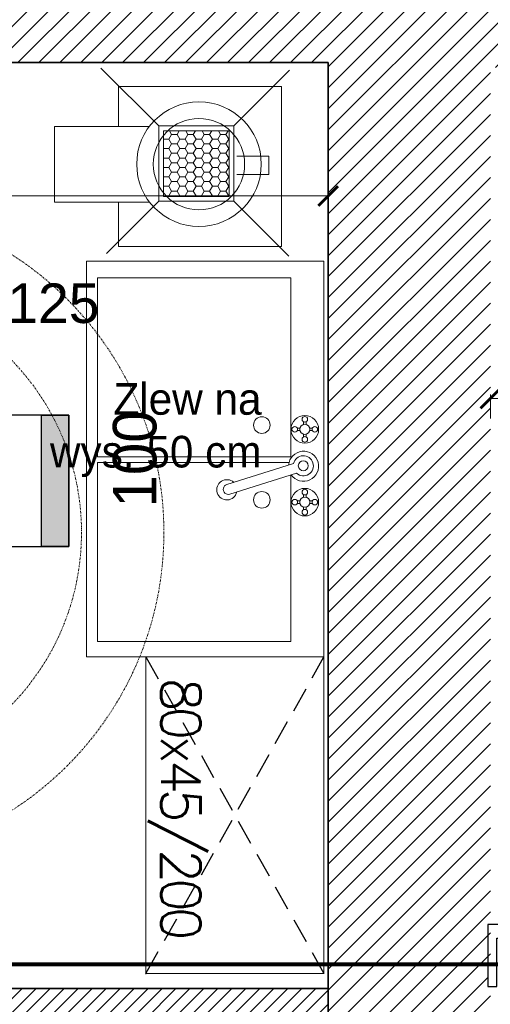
# Model space of a CAD drawing. Header units: millimetres. Extents: x -740 to 33545, y 5178 to 22494.
# Tile 151 of 256: x 9526 to 9645, y 11086 to 11334. Entities that reach past the tile are written whole.
import ezdxf
from ezdxf.lldxf.tags import DXFTag

# ---------------------------------------------------------------- set-up
doc = ezdxf.new("R2010")
doc.units = ezdxf.units.MM
doc.header["$MEASUREMENT"] = 0
for name, pattern in [('CENTERX2', [101.6, 63.5, -12.7, 12.7, -12.7]), ('DASHDOT', [1, 0.5, -0.25, 0, -0.25]), ('DASHED2', [9.525, 6.35, -3.175]), ('DIVIDE2', [0.625, 0.25, -0.125, 0, -0.125, 0, -0.125])]:
    doc.linetypes.add(name, pattern=pattern)
doc.layers.get('Defpoints').update_dxf_attribs({"color": 252})
for name, color, linetype, lineweight in [('## went', 20, 'DIVIDE2', 15), ('_IS_Wywiew', 1, 'Continuous', 20), ('A_istniejące ściany', 252, 'Continuous', 35), ('A_projektowane sciany', 252, 'Continuous', 35), ('l.wypełnien', 252, 'Continuous', 5), ('wymiarowanie', 252, 'Continuous', 9)]:
    doc.layers.add(name, color=color, linetype=linetype, lineweight=lineweight)
doc.layers.add('## went NIEWID', color=51, linetype='DASHDOT', lineweight=15, plot=False)
for name, color, linetype in [('_I_EKO_PODKLAD 3', 252, 'Continuous'), ('_IS_EKO_Opis_Wentylacja', 7, 'CENTERX2'), ('D-opis', 252, 'Continuous'), ('NAWIEW', 5, 'Continuous'), ('stolarka', 252, 'Continuous'), ('tabelki opis', 252, 'Continuous'), ('TECHNOLOGIA KUCHNI', 252, 'Continuous'), ('ULTRA-GASTRO TECHNOLOGIA', 252, 'Continuous'), ('Wymiary mebli mm', 252, 'Continuous'), ('WYWIEW', 252, 'Continuous')]:
    doc.layers.add(name, color=color, linetype=linetype)
doc.styles.add('Arial', font='arial.ttf')
doc.styles.add('ROMANS', font='romans')
doc.styles.add('styl2', font='simplex.shx')
tags = doc.linetypes.add('DASH', pattern=[15, 10, -5]).pattern_tags.tags
tags[6:7] = [DXFTag(74, 4), DXFTag(75, 0), DXFTag(340, '0'), DXFTag(46, 0.0), DXFTag(50, 0.0), DXFTag(44, 0.0), DXFTag(45, 0.0)]
tags[4:5] = [DXFTag(74, 4), DXFTag(75, 0), DXFTag(340, '0'), DXFTag(46, 0.0), DXFTag(50, 0.0), DXFTag(44, 0.0), DXFTag(45, 0.0)]
doc.dimstyles.new('Skala 1-50', dxfattribs={"dimtxt": 12, "dimasz": 5, "dimexe": 1, "dimexo": 1, "dimgap": 1.5, "dimtad": 1, "dimdec": 1, "dimrnd": 0.5, "dimtxsty": 'styl2', "dimblk": 'ARCHTICK', "dimcen": 5, "dimadec": 0, "dimazin": 0, "dimtfac": 1, "dimtdec": 1, "dimtmove": 1, "dimatfit": 3, "dimldrblk": 'ARCHTICK', "dimfxl": 0, "dimlwd": -1, "dimlwe": -1, "dimarcsym": 0})

# ---------------------------------------------------------------- blocks, each defined once
blk = doc.blocks.new('_ArchTick')
at = {"color": 0, "linetype": 'ByBlock', "const_width": 0.15}
blk.add_lwpolyline([(-0.5, -0.5), (0.5, 0.5)], dxfattribs=at)
blk = doc.blocks.new('*D1155')
at = {"layer": 'Defpoints', "color": 0}
for p in [(9879.19, 11238.62), (9645.19, 11231.38), (9879.19, 11224.96)]:
    blk.add_point(p, dxfattribs=at)
at = {"layer": 'wymiarowanie', "color": 0}
for p, q in [((9645.19, 11233.62), (9645.19, 11239.62)), ((9645.19, 11238.62), (9879.19, 11238.62)), ((9879.19, 11233.62), (9879.19, 11239.62))]:
    blk.add_line(p, q, dxfattribs=at)
at = {"layer": 'wymiarowanie', "color": 0, "xscale": 5, "yscale": 5, "zscale": 5, "rotation": 180}
blk.add_blockref('_ArchTick', (9645.19, 11238.62), dxfattribs=at)
at = {"layer": 'wymiarowanie', "color": 0, "xscale": 5, "yscale": 5, "zscale": 5}
blk.add_blockref('_ArchTick', (9879.19, 11238.62), dxfattribs=at)
at = {"layer": 'wymiarowanie', "color": 0, "insert": (9762.19, 11246.42), "char_height": 12, "attachment_point": 5, "style": 'styl2'}
blk.add_mtext('234', dxfattribs=at)
blk = doc.blocks.new('*D1308')
at = {"layer": 'Defpoints', "color": 0}
for p in [(9392.17, 11312.74), (9604.19, 11304.96), (9604.19, 11289.82)]:
    blk.add_point(p, dxfattribs=at)
at = {"layer": 'wymiarowanie', "color": 0}
for p, q in [((9392.17, 11294.82), (9392.17, 11288.82)), ((9604.19, 11294.82), (9604.19, 11288.82)), ((9392.17, 11289.82), (9604.19, 11289.82))]:
    blk.add_line(p, q, dxfattribs=at)
at = {"layer": 'wymiarowanie', "color": 0, "xscale": 5, "yscale": 5, "zscale": 5, "rotation": 180}
blk.add_blockref('_ArchTick', (9392.17, 11289.82), dxfattribs=at)
at = {"layer": 'wymiarowanie', "color": 0, "xscale": 5, "yscale": 5, "zscale": 5}
blk.add_blockref('_ArchTick', (9604.19, 11289.82), dxfattribs=at)
at = {"layer": 'wymiarowanie', "color": 0, "insert": (9498.18, 11297.47), "char_height": 12, "attachment_point": 5, "style": 'styl2'}
blk.add_mtext('212', dxfattribs=at)
blk = doc.blocks.new('A$C1BAB27D1')
at = {"layer": 'TECHNOLOGIA KUCHNI', "lineweight": 9}
h = blk.add_hatch(dxfattribs=at)
h.set_pattern_fill('HONEY', color=8, scale=11, style=0)
h.set_pattern_definition([(0, (43.2242, -1365.8819), (2.0625, 1.1907849), [1.375, -2.75]), (120, (43.2242, -1365.8819), (-2.0625, 1.1907849), [1.375, -2.75]), (60, (43.2242, -1365.8819), (5e-09, 2.3815699), [-2.75, 1.375])])
h.paths.add_polyline_path([(31.88, 32.43), (31.88, 15.84), (15.28, 15.84), (15.28, 32.43)])
at = {"layer": 'TECHNOLOGIA KUCHNI', "color": 8, "lineweight": 9}
for p, q in [((0.18, 47.54), (14.08, 33.64)), ((46.32, 46.87), (33.08, 33.64)), ((14.08, 14.64), (0, 0.56)), ((33.08, 14.64), (47.71, 0))]:
    blk.add_line(p, q, dxfattribs=at)
at = {"layer": 'TECHNOLOGIA KUCHNI', "color": 8, "lineweight": 13}
for p, q in [((13.37, 26.9), (5.26, 26.9)), ((5.26, 22.28), (5.26, 26.9)), ((13.37, 22.28), (5.26, 22.28))]:
    blk.add_line(p, q, dxfattribs=at)
for points in [[(43.26, 33.86), (43.26, 45.14), (2.05, 45.14), (2.05, 4.66), (43.26, 4.66), (43.26, 14.8)], [(35.5, 33.78), (35.5, 33.86), (59.5, 33.86), (59.5, 14.8), (35.5, 14.8)]]:
    blk.add_lwpolyline(points, dxfattribs=at)
at = {"layer": 'TECHNOLOGIA KUCHNI', "color": 8, "lineweight": 9}
for points in [[(14.08, 14.64), (33.08, 14.64), (33.08, 33.64), (14.08, 33.64)], [(15.28, 15.84), (31.88, 15.84), (31.88, 32.43), (15.28, 32.43)]]:
    blk.add_lwpolyline(points, close=True, dxfattribs=at)
at = {"layer": 'TECHNOLOGIA KUCHNI', "color": 8, "lineweight": 13}
for radius in [15.75, 11.55]:
    blk.add_circle((22.93, 24.29), radius, dxfattribs=at)
blk = doc.blocks.new('*D2468')
at = {"layer": 'Defpoints', "color": 0}
for p in [(9645.19, 11075.19), (9755.19, 11076.16), (9755.19, 11075.19)]:
    blk.add_point(p, dxfattribs=at)
at = {"layer": 'wymiarowanie', "color": 0}
for p, q in [((9645.19, 11076.19), (9645.19, 11077.16)), ((9755.19, 11076.19), (9755.19, 11077.16)), ((9645.19, 11076.16), (9699.97, 11076.16)), ((9755.19, 11076.16), (9727.81, 11076.16))]:
    blk.add_line(p, q, dxfattribs=at)
at = {"layer": 'wymiarowanie', "color": 0, "xscale": 5, "yscale": 5, "zscale": 5, "rotation": 180}
blk.add_blockref('_ArchTick', (9645.19, 11076.16), dxfattribs=at)
at = {"layer": 'wymiarowanie', "color": 0, "xscale": 5, "yscale": 5, "zscale": 5}
blk.add_blockref('_ArchTick', (9755.19, 11076.16), dxfattribs=at)
at = {"layer": 'wymiarowanie', "color": 0, "insert": (9713.89, 11083.86), "char_height": 12, "attachment_point": 5, "style": 'styl2'}
blk.add_mtext('110', dxfattribs=at)
blk = doc.blocks.new('FILL_245')
at = {"color": 1, "linetype": 'Continuous', "const_width": 0.018}
blk.add_lwpolyline([(-42321.15, 289.36), (-42313.9, 301.91), (-42308.6, 296.6)], close=True, dxfattribs=at)
blk = doc.blocks.new('FILL_244')
at = {"color": 1, "linetype": 'Continuous', "const_width": 0.018}
blk.add_lwpolyline([(-42321.15, 274.23), (-42308.6, 266.98), (-42313.9, 261.68)], close=True, dxfattribs=at)
blk = doc.blocks.new('FILL_246')
at = {"color": 1, "linetype": 'Continuous', "const_width": 0.018}
blk.add_lwpolyline([(-42336.28, 274.23), (-42348.83, 266.98), (-42343.52, 261.68)], close=True, dxfattribs=at)
blk = doc.blocks.new('FILL_243')
at = {"color": 1, "linetype": 'Continuous', "const_width": 0.018}
blk.add_lwpolyline([(-42336.28, 289.36), (-42343.52, 301.91), (-42348.83, 296.6)], close=True, dxfattribs=at)
blk = doc.blocks.new('A$C06D629D9')
blk.add_point((0, 0))
at = {"color": 3}
blk.add_point((0, 0), dxfattribs=at)
at = {"layer": 'NAWIEW', "color": 1, "linetype": 'Continuous', "const_width": 0.018}
for points in [[(-23.94, 23.94), (-17.46, 17.46)], [(23.94, 23.94), (17.46, 17.46)], [(-14.81, 20.11), (-20.11, 14.81)], [(-14.81, 20.11), (-20.11, 14.81)], [(-7.57, 7.57), (-14.81, 20.11)], [(-7.57, 7.57), (-14.81, 20.11)], [(7.57, 7.57), (14.81, 20.11)], [(7.57, 7.57), (14.81, 20.11)], [(14.81, 20.11), (20.11, 14.81)], [(14.81, 20.11), (20.11, 14.81)], [(-20.11, 14.81), (-7.57, 7.57)], [(20.11, 14.81), (7.57, 7.57)], [(-7.57, -7.57), (-20.11, -14.81)], [(-7.57, -7.57), (-20.11, -14.81)], [(-14.81, -20.11), (-7.57, -7.57)], [(7.57, -7.57), (20.11, -14.81)], [(7.57, -7.57), (20.11, -14.81)], [(14.81, -20.11), (7.57, -7.57)], [(-20.11, -14.81), (-14.81, -20.11)], [(-20.11, -14.81), (-14.81, -20.11)], [(20.11, -14.81), (14.81, -20.11)], [(20.11, -14.81), (14.81, -20.11)], [(-23.94, -23.94), (-17.46, -17.46)], [(23.94, -23.94), (17.46, -17.46)]]:
    blk.add_lwpolyline(points, dxfattribs=at)
at = {"layer": 'WYWIEW', "color": 10, "linetype": 'Continuous', "const_width": 0.018}
for points in [[(-7.57, 7.57), (-7.57, 7.57)], [(7.57, 7.57), (7.57, 7.57)], [(-7.57, -7.57), (-7.57, -7.57)], [(7.57, -7.57), (7.57, -7.57)]]:
    blk.add_lwpolyline(points, dxfattribs=at)
at = {"layer": 'NAWIEW', "extrusion": (0, 0, -1), "zscale": -1}
for name in ['FILL_245', 'FILL_243', 'FILL_244', 'FILL_246']:
    blk.add_blockref(name, (42328.71, -281.79), dxfattribs=at)
blk = doc.blocks.new('heether5')
at = {"layer": '## went', "color": 1}
for radius in [7.45, 5.44]:
    blk.add_circle((341463.05, 163171.59), radius, dxfattribs=at)
at = {"layer": '## went NIEWID'}
for radius in [100, 75, 50]:
    blk.add_circle((341463.05, 163171.59), radius, dxfattribs=at)
at = {"layer": '## went', "xscale": 0.9144000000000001, "yscale": 0.9144000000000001, "zscale": 0.9144000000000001}
blk.add_blockref('A$C06D629D9', (341463.05, 163171.59), dxfattribs=at)

msp = doc.modelspace()

# ---------------------------------------------------------------- hatches: boundary and pattern name
at = {"layer": 'l.wypełnien'}
h = msp.add_hatch(dxfattribs=at)
h.set_pattern_fill('ANSI31', color=256, scale=30, style=0)
edge = h.paths.add_edge_path()
edge.add_line((8932.19, 10920.7), (8932.19, 10978.67))
edge.add_line((8932.19, 10978.67), (8932.19, 11023.17))
edge.add_line((8932.19, 11023.17), (8932.19, 11086.55))
edge.add_line((8932.19, 11086.55), (8932.19, 11090.05))
edge.add_line((8932.19, 11090.05), (8887.19, 11090.05))
edge.add_line((8887.19, 11090.05), (8887.19, 10920.7))
edge.add_line((8887.19, 10920.7), (8932.19, 10920.7))
h.paths.add_polyline_path([(9644.52, 11095.63), (9645.19, 11095.63), (9645.19, 11322.32), (9879.19, 11322.32), (9879.19, 11234.32), (9924.19, 11234.32), (9924.19, 11368.7), (9592.09, 11368.7), (9506.19, 11368.7), (9506.19, 11323.52), (9604.19, 11323.52), (9604.19, 11095.63)])
h.paths.add_polyline_path([(8887.19, 10686.04), (8932.19, 10686.04), (8932.19, 10794.52), (9246.19, 10794.52), (9246.19, 10833.52), (9259.19, 10833.52), (9259.19, 10907.02), (9235.19, 10907.02), (9235.19, 10833.52), (8932.19, 10833.52), (8932.19, 10920.7), (8887.19, 10920.7)])
h.paths.add_polyline_path([(8975.77, 11323.52), (9235.19, 11323.52), (9259.19, 11323.52), (9360.94, 11323.52), (9360.94, 11368.7), (8975.77, 11368.7)])
h.paths.add_polyline_path([(8887.19, 11368.7), (8887.19, 11236.3), (8907.93, 11236.3), (8932.19, 11236.3), (8932.19, 11323.52), (8975.77, 11323.52), (8975.77, 11368.7)])
h.paths.add_polyline_path([(9604.19, 11095.63), (9644.52, 11095.63), (9644.52, 11090.06), (9645.19, 11090.06), (9645.19, 11005.43), (9612.19, 11005.43), (9612.19, 11018.43), (9604.19, 11018.43)])
h.paths.add_polyline_path([(9924.19, 11095.63), (9924.19, 11158.89), (9879.19, 11158.89), (9879.19, 11095.63)])
h.paths.add_polyline_path([(9246.19, 10833.52), (9246.19, 10794.52), (9266.19, 10794.52), (9266.19, 10833.52)])
h.paths.add_polyline_path([(9879.19, 11078.49), (9924.19, 11078.59), (9924.19, 11095.63), (9879.19, 11095.63)])
h.paths.add_polyline_path([(9259.19, 10907.02), (9259.19, 10927.02), (9250.18, 10927.02), (9235.19, 10927.02), (9235.19, 10907.02)])
h.paths.add_polyline_path([(9235.19, 11072.32), (9235.19, 11052.32), (9259.19, 11052.32), (9259.19, 11072.32)])
h.paths.add_polyline_path([(9235.19, 11029.02), (9250.18, 11029.02), (9259.19, 11029.02), (9259.19, 11035.15), (9259.19, 11049.02), (9235.19, 11049.02)])
h.paths.add_polyline_path([(9235.19, 11323.52), (9235.19, 11303.52), (9259.19, 11303.52), (9259.19, 11323.52)])
h.paths.add_polyline_path([(9235.19, 11186.92), (9259.19, 11186.92), (9259.19, 11186.92), (9259.19, 11191.52), (9259.19, 11199.52), (9259.19, 11199.52), (9235.19, 11199.52), (9235.19, 11191.52)])
h.paths.add_polyline_path([(9235.19, 11174.32), (9247.19, 11174.32), (9259.19, 11174.32), (9259.19, 11174.32), (9259.19, 11186.92), (9259.19, 11186.92), (9235.19, 11186.92), (9235.19, 11174.32)])
h.paths.add_polyline_path([(9259.19, 11049.02), (9259.19, 11051.92), (9259.19, 11052.32), (9235.19, 11052.32), (9235.19, 11049.02), (9259.19, 11049.02)])
h = msp.add_hatch(dxfattribs=at)
h.set_pattern_fill('ANSI31', color=256, scale=20, style=0)
h.paths.add_polyline_path([(9094.19, 10833.52), (9094.19, 11054.32), (9235.19, 11054.32), (9235.19, 11066.32), (9077.19, 11066.32), (9077.19, 11054.32), (9082.19, 11054.32), (9082.19, 10946.52), (9077.19, 10946.52), (9077.19, 10938.52), (9082.19, 10938.52), (9082.19, 10833.52), (9094.19, 10833.52)])
h.paths.add_polyline_path([(9384.19, 10958.52), (9451.64, 10958.52), (9451.64, 10966.52), (9392.19, 10966.52), (9392.19, 11081.52), (9604.19, 11081.52), (9604.19, 11089.52), (9392.19, 11089.52), (9392.19, 11094.52), (9384.19, 11094.52)])
h.paths.add_polyline_path([(9612.19, 11005.43), (9645.19, 11005.43), (9645.19, 10990.32), (9645.19, 10978.32), (9645.19, 10951.32), (9604.19, 10951.32), (9604.19, 10958.52), (9543.64, 10958.52), (9543.64, 10966.52), (9604.19, 10966.52), (9604.19, 11018.43), (9612.19, 11018.43)])
h.paths.add_polyline_path([(8932.19, 11054.32), (8975.19, 11054.32), (8975.19, 11066.32), (8932.19, 11066.32)])
h.paths.add_polyline_path([(8932.19, 10938.52), (8985.19, 10938.52), (8985.19, 10946.52), (8932.19, 10946.52)])
at = {"layer": 'tabelki opis'}
msp.add_hatch(color=256, dxfattribs=at).paths.add_polyline_path([(9538.65, 11201.19), (9538.65, 11234.46), (9531.69, 11234.46), (9531.69, 11201.19)])

# ---------------------------------------------------------------- linework, layer by layer
at = {"layer": 'A_istniejące ściany'}
for points in [[(9506.19, 11323.52), (9604.19, 11323.52)], [(9604.19, 11018.43), (9604.19, 11323.52)]]:
    msp.add_lwpolyline(points, dxfattribs=at)
at = {"layer": 'A_projektowane sciany'}
msp.add_line((9604.19, 11089.52), (9392.19, 11089.52), dxfattribs=at)
at = {"layer": 'D-opis', "linetype": 'DASH', "lineweight": 0, "ltscale": 2.5, "const_width": 1}
msp.add_lwpolyline([(10251.78, 11095.63), (8796.61, 11095.63)], dxfattribs=at)
at = {"layer": 'stolarka'}
msp.add_lwpolyline([(9650.32, 11105.73), (9644.52, 11105.73), (9644.52, 11090.06), (9646.84, 11090.06), (9646.84, 11102.24), (9650.32, 11102.24)], dxfattribs=at)
at = {"layer": 'tabelki opis'}
msp.add_lwpolyline([(9538.65, 11234.46), (9455.49, 11234.46), (9455.49, 11201.19), (9538.65, 11201.19), (9538.65, 11234.46)], dxfattribs=at)
msp.add_lwpolyline([(9538.65, 11201.19), (9531.69, 11201.19), (9531.69, 11234.46), (9538.65, 11234.46)], close=True, dxfattribs=at)
at = {"layer": 'TECHNOLOGIA KUCHNI', "linetype": 'DASHED2'}
for p, q in [((9558.11, 11093.32), (9603.11, 11173.32)), ((9558.11, 11173.32), (9603.11, 11093.32))]:
    msp.add_line(p, q, dxfattribs=at)
at = {"layer": 'ULTRA-GASTRO TECHNOLOGIA', "linetype": 'Continuous', "lineweight": 13}
for p, q in [((9543.11, 11273.36), (9543.11, 11173.36)), ((9603.11, 11273.36), (9543.11, 11273.36)), ((9603.11, 11173.36), (9603.11, 11273.36)), ((9545.84, 11223.9), (9545.84, 11269.1)), ((9545.84, 11269.1), (9594.73, 11269.1)), ((9594.73, 11269.1), (9594.73, 11223.9)), ((9594.73, 11223.9), (9545.84, 11223.9)), ((9545.84, 11177.21), (9545.84, 11222.42)), ((9545.84, 11222.42), (9594.28, 11222.42)), ((9594.73, 11219.31), (9594.73, 11177.21)), ((9594.73, 11177.21), (9545.84, 11177.21)), ((9543.11, 11173.36), (9603.11, 11173.36)), ((9558.11, 11173.36), (9603.11, 11173.36)), ((9603.11, 11093.32), (9603.11, 11173.36)), ((9558.11, 11173.32), (9558.11, 11093.11)), ((9558.11, 11093.32), (9603.11, 11093.32)), ((9558.11, 11093.32), (9603.11, 11093.32))]:
    msp.add_line(p, q, dxfattribs=at)
at = {"layer": 'ULTRA-GASTRO TECHNOLOGIA', "linetype": 'Continuous', "lineweight": 9}
for p, q in [((9597.06, 11231.16), (9596.38, 11231.16)), ((9597.96, 11232.06), (9597.96, 11232.75)), ((9598.6, 11232.07), (9598.6, 11232.75)), ((9599.5, 11231.16), (9600.19, 11231.16)), ((9597.06, 11230.52), (9596.38, 11230.52)), ((9597.96, 11229.62), (9597.96, 11228.94)), ((9598.6, 11229.63), (9598.6, 11228.94)), ((9599.5, 11230.52), (9600.19, 11230.52)), ((9595.42, 11222.19), (9578.56, 11216.89)), ((9579.33, 11214.46), (9596.18, 11219.77)), ((9597.96, 11213.64), (9597.96, 11214.33)), ((9598.6, 11213.65), (9598.6, 11214.33)), ((9597.06, 11212.74), (9596.38, 11212.74)), ((9597.06, 11212.11), (9596.38, 11212.11)), ((9597.96, 11211.2), (9597.96, 11210.52)), ((9598.6, 11211.21), (9598.6, 11210.52)), ((9599.5, 11212.74), (9600.19, 11212.74)), ((9599.5, 11212.11), (9600.19, 11212.11))]:
    msp.add_line(p, q, dxfattribs=at)
at = {"layer": 'ULTRA-GASTRO TECHNOLOGIA', "linetype": 'Continuous', "lineweight": 13}
for centre in [(9587.41, 11231.92), (9587.41, 11213.02)]:
    msp.add_circle(centre, 2.1, dxfattribs=at)
at = {"layer": 'ULTRA-GASTRO TECHNOLOGIA', "linetype": 'Continuous', "lineweight": 9}
for centre, radius in [((9598.28, 11230.84), 3.49), ((9598.28, 11233.38), 0.71), ((9595.74, 11230.84), 0.71), ((9598.28, 11230.84), 1.27), ((9600.82, 11230.84), 0.71), ((9598.28, 11228.3), 0.71), ((9597.9, 11221.63), 1.27), ((9598.28, 11212.43), 3.49), ((9598.28, 11214.97), 0.71), ((9598.28, 11212.43), 1.27), ((9595.74, 11212.43), 0.71), ((9600.82, 11212.43), 0.71), ((9598.28, 11209.89), 0.71)]:
    msp.add_circle(centre, radius, dxfattribs=at)
for centre, radius, start, end in [((9597.96, 11221.51), 3.79, 214.7933, 175.5589), ((9597.9, 11221.63), 2.54, 227.8034, 167.2157), ((9578.58, 11215.56), 2.56, 47.2248, 347.6958), ((9578.94, 11215.67), 1.27, 107.4603, 287.4603)]:
    msp.add_arc(centre, radius, start, end, dxfattribs=at)

# ---------------------------------------------------------------- block references
at = {"layer": '_I_EKO_PODKLAD 3', "rotation": 180}
msp.add_blockref('A$C1BAB27D1', (9594.45, 11322.15), dxfattribs=at)
at = {"layer": '_I_EKO_PODKLAD 3', "color": 252, "rotation": 180}
msp.add_blockref('A$C1BAB27D1', (9594.45, 11322.15), dxfattribs=at)
at = {"layer": '_IS_Wywiew', "xscale": 0.833333, "yscale": 0.833333, "zscale": 0.833333}
msp.add_blockref('heether5', (-275073.11, -124771.5), dxfattribs=at)

# ---------------------------------------------------------------- texts
at = {"layer": '_IS_EKO_Opis_Wentylacja', "insert": (9457.1, 11267.71), "char_height": 10, "width": 108.1234, "attachment_point": 1, "style": 'Arial'}
msp.add_mtext('Wywiew %%C125\\P63 m3/h', dxfattribs=at)
at = {"layer": 'ULTRA-GASTRO TECHNOLOGIA', "linetype": 'Continuous', "lineweight": 13, "insert": (9558.59, 11168.08), "char_height": 10, "width": 904.8, "attachment_point": 7, "rotation": 270}
msp.add_mtext('{\\Fsimplex8|c238;\\T0.75;80x45/200}', dxfattribs=at)
at = {"layer": 'wymiarowanie', "linetype": 'Continuous', "insert": (9587.34, 11265.87), "char_height": 14, "width": 327.6277, "attachment_point": 3, "style": 'ROMANS'}
msp.add_mtext('\\pi57.96004;{\\Fsimplex8;\\T0.75000;}\\P{\\fCentury Gothic|b0|i0|c238|p0;\\H0.57143x;Zlew na }\\P{\\fCentury Gothic|b0|i0|c238|p0;\\H0.57143x;wys. 50 cm}', dxfattribs=at)
at = {"layer": 'Wymiary mebli mm', "insert": (9555.33, 11223.36), "char_height": 11, "attachment_point": 5, "rotation": 90}
msp.add_mtext('100', dxfattribs=at)

# ---------------------------------------------------------------- dimensions: what is measured, and where the dimension line sits
at = {"layer": 'wymiarowanie'}
for base, p1, p2, picture, middle in [((9604.19, 11289.82), (9392.17, 11312.74), (9604.19, 11304.96), '*D1308', (9498.18, 11297.47)), ((9879.19, 11238.62), (9645.19, 11231.38), (9879.19, 11224.96), '*D1155', (9762.19, 11246.42))]:
    dim = msp.add_linear_dim(base=base, p1=p1, p2=p2, dimstyle='Skala 1-50', dxfattribs=at)
    dim.commit()
    dim.dimension.update_dxf_attribs({"geometry": picture, "text_midpoint": middle})
dim = msp.add_linear_dim(base=(9755.19, 11076.16), p1=(9645.19, 11075.19), p2=(9755.19, 11075.19), dimstyle='Skala 1-50', dxfattribs=at)
dim.commit()
dim.dimension.update_dxf_attribs({"geometry": '*D2468', "text_midpoint": (9713.89, 11076.06), "dimtype": 160})

doc.saveas('drawing.dxf')
